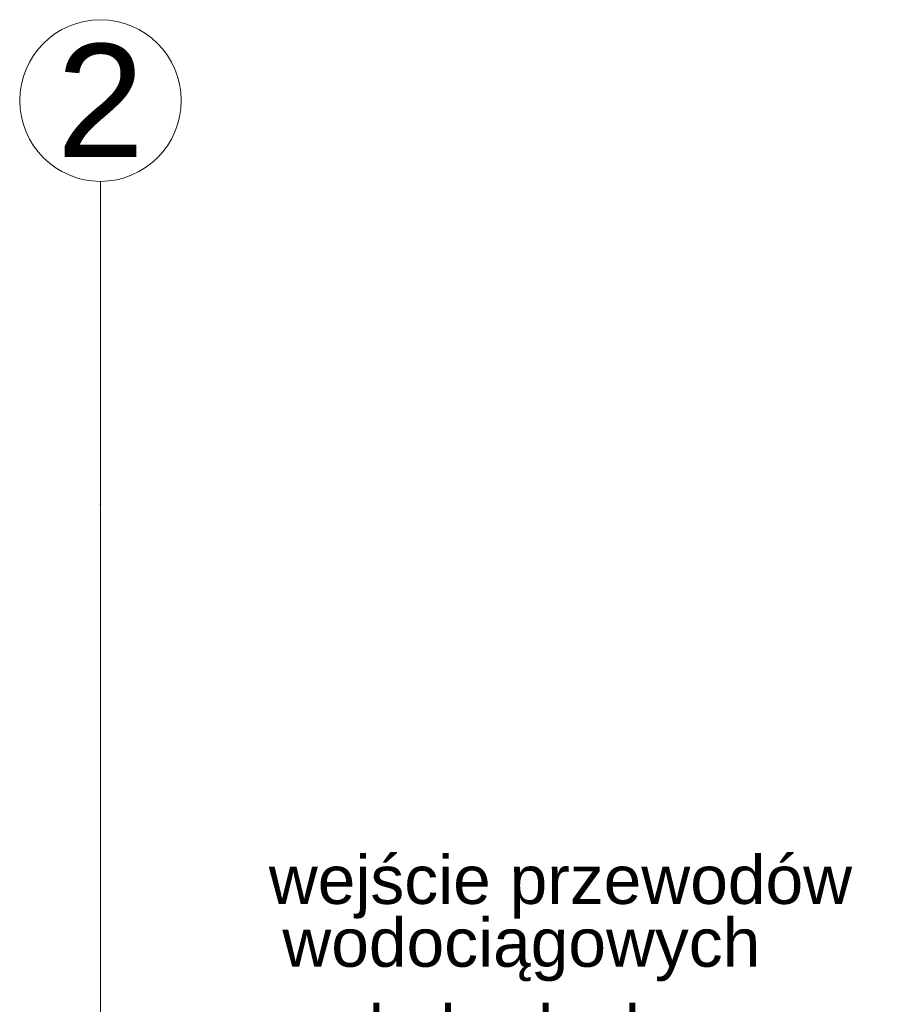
# Model space of a CAD drawing. Header units: millimetres. Extents: x -573548 to 674770, y -210017 to -47794.
# Tile 94 of 234: x 87077 to 89734, y -92088 to -89042. Entities that reach past the tile are written whole.
import ezdxf
from ezdxf.enums import TextEntityAlignment as Align

# ---------------------------------------------------------------- set-up
doc = ezdxf.new("R2010")
doc.units = ezdxf.units.MM
for name, color, linetype, lineweight in [('A.02 RZUT PIWNICY_is$0$opisy inne_Nr_pióra__1', 8, 'Continuous', 9), ('A.02 RZUT PIWNICY_is$0$Structural - Grid', 8, 'Continuous', 9), ('A.02 RZUT PIWNICY_is$0$Structural - Grid_Nr_pióra__17', 8, 'Continuous', 9)]:
    doc.layers.add(name, color=color, linetype=linetype, lineweight=lineweight)
doc.styles.add('A.02 RZUT PIWNICY_is$0$STYL_AUTOMATYCZNY_1', font='arial.ttf')

# ---------------------------------------------------------------- blocks, each defined once
blk = doc.blocks.new('A.02 RZUT PIWNICY_is$0$Standardowy znacznik osi_2')
at = {"layer": 'A.02 RZUT PIWNICY_is$0$Structural - Grid_Nr_pióra__17'}
for p, q in [((1000, 0), (17853.1, 0)), ((17853.1, 0), (18853.1, 0))]:
    blk.add_line(p, q, dxfattribs=at)
blk.add_circle((19103.1, 0), 250, dxfattribs=at)
blk.add_point((17853.1, 0), dxfattribs=at)
blk.add_point((17853.1, 0), dxfattribs=at)
at = {"layer": 'A.02 RZUT PIWNICY_is$0$Structural - Grid_Nr_pióra__17', "style": 'A.02 RZUT PIWNICY_is$0$STYL_AUTOMATYCZNY_1'}
for tag, p in [('AC_MarkerText_1_0', (5, -80)), ('AC_MarkerText_1_1', (19358.1, -80))]:
    blk.add_attdef(tag, text='', height=350, rotation=270, dxfattribs=at).set_placement(p, align=Align.TOP_CENTER)
blk = doc.blocks.new('A.02 RZUT PIWNICY_is')
at = {"layer": 'A.02 RZUT PIWNICY_is$0$Structural - Grid'}
ref = blk.add_blockref('A.02 RZUT PIWNICY_is$0$Standardowy znacznik osi_2', (87897.3, -108395.1), dxfattribs=dict(at, zscale=1000, rotation=90))
ref.add_attrib('AC_MarkerText_1_1', '2', dxfattribs={"layer": 'A.02 RZUT PIWNICY_is$0$Structural - Grid_Nr_pióra__17', "color": 20, "lineweight": 15, "true_color": 0xf73328, "height": 350, "rotation": 360, "style": 'A.02 RZUT PIWNICY_is$0$STYL_AUTOMATYCZNY_1'}).set_placement((87897.3, -89116.9), align=Align.TOP_CENTER)
at = {"layer": 'A.02 RZUT PIWNICY_is$0$opisy inne_Nr_pióra__1', "insert": (89320.8, -91724.9), "char_height": 150, "attachment_point": 5, "style": 'A.02 RZUT PIWNICY_is$0$STYL_AUTOMATYCZNY_1'}
blk.add_mtext('\\A1;{\\pqc;\\fArial|b0|i0|c238|p0;\\W1.000000;wejście przewodów}', dxfattribs=at)
at = {"layer": 'A.02 RZUT PIWNICY_is$0$opisy inne_Nr_pióra__1', "insert": (89199.7, -92053.7), "char_height": 150, "attachment_point": 5, "line_spacing_factor": 1.075643, "style": 'A.02 RZUT PIWNICY_is$0$STYL_AUTOMATYCZNY_1'}
blk.add_mtext('\\A1;{\\pqc;\\fArial|b0|i0|c238|p0;\\W1.000000;wodociągowych\\P\\pqc;\\fArial|b0|i0|c238|p0;\\W1.000000;do budynku}', dxfattribs=at)

msp = doc.modelspace()

# ---------------------------------------------------------------- block references
at = {"ltscale": 10}
msp.add_blockref('A.02 RZUT PIWNICY_is', (-570.2, 0), dxfattribs=at)

doc.saveas('drawing.dxf')
